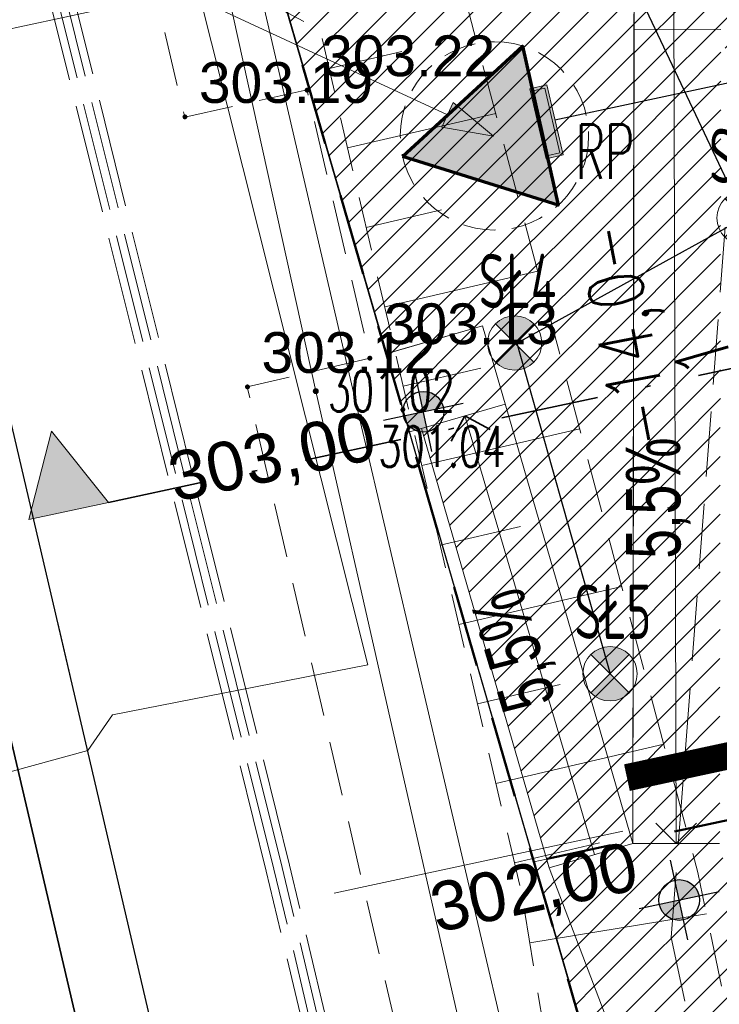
# Model space of a CAD drawing. Header units: metres. Extents: x 6567600 to 13135881, y 5574237 to 11149086.
# Tile 43 of 120: x 6567836 to 6567849, y 5574460 to 5574479. Entities that reach past the tile are written whole.
import ezdxf
from ezdxf.enums import TextEntityAlignment as Align

# ---------------------------------------------------------------- set-up
doc = ezdxf.new("R2010")
doc.units = ezdxf.units.M
for name, pattern in [('zzzxref_260316$0$_MDCP$0$L_0_03', [1, 0.5, -0.5]), ('zzzxref_260316$0$_MDCP$0$L_0_04', [1.5, 1, -0.5]), ('zzzxref_260316$0$_MDCP$0$L_2_50', [2.5, 2, -0.5]), ('zzzxref_260316$0$_PZT$0$Kropki przerywana 1', [250, 150, -100]), ('zzzxref_260316$0$PR1183 Chorzów Metalowców V09_TT$0$Krawędzie ukryte', [1.7, 1.2, -0.5]), ('zzzxref_260316$0$PR1183 Chorzów Metalowców V09_TT$0$Kropki i Kreski', [3.6, 1.8, -0.9, 0, -0.9]), ('zzzxref_260316$0$PR1183 Chorzów Metalowców V09_TT$0$Kropki przerywana 1', [2.5, 1.5, -1]), ('zzzxref_260316$0$PR1183 Chorzów Metalowców V09_TT$0$Przerywana', [2.4, 1.2, -1.2]), ('zzzxref_260316$0$PR1183 Chorzów Metalowców V09_TT$0$Przerywana gęsta', [0.9, 0.6, -0.3])]:
    doc.linetypes.add(name, pattern=pattern)
for name, color, linetype in [('SEL_atrybut_bloku1', 7, 'Continuous'), ('SEL_atrybut_bloku2', 9, 'Continuous'), ('zzzxref_260316$0$_PZT$0$FORMA - Arch 01 - PZT 0 ZAKRES OPRACOWANIA', 7, 'Continuous'), ('zzzxref_260316$0$PR1183 Chorzów Metalowców V09_TT$0$FORMA - Arch 01 - PZT 0 ZAKRES OPRACOWANIA', 7, 'Continuous'), ('zzzxref_260316$0$PR1183 Chorzów Metalowców V09_TT$0$FORMA - Arch 01 - PZT 1 Strefy', 7, 'Continuous'), ('zzzxref_260316$0$PR1183 Chorzów Metalowców V09_TT$0$FORMA - Arch 01 - PZT-3 Ukształtowanie terenu', 7, 'Continuous'), ('zzzxref_260316$0$PR1183 Chorzów Metalowców V09_TT$0$FORMA - Arch 01 - PZT-3 Zagospodarowanie', 7, 'Continuous'), ('zzzxref_260316$0$PR1183 Chorzów Metalowców V09_TT$0$FORMA - Arch 01 - PZT-5 Opisy ogólne', 7, 'Continuous')]:
    doc.layers.add(name, color=color, linetype=linetype)
for name, color, linetype, lineweight in [('SEL_OPIS_legenda', 7, 'Continuous', 18), ('SEL_sieci_kable_nN', 1, 'SEL_eN', 30), ('SEL_sieci_oswietlenie_oprawy', 152, 'Continuous', 20), ('SEL_zlacze_nN', 1, 'SEL_eN', 20), ('zzzxref_260316$0$_MDCP$0$EGB_DzialkaEwidencyjna', 7, 'Continuous', 18), ('zzzxref_260316$0$_MDCP$0$EGB_Klasouzytek', 92, 'Continuous', 18), ('zzzxref_260316$0$_MDCP$0$EGB_KonturUzytkuGruntowego', 92, 'Continuous', 18), ('zzzxref_260316$0$_MDCP$0$GES_PrzewodCieplowniczy', 212, 'Continuous', 18), ('zzzxref_260316$0$_MDCP$0$GES_PrzewodElektroenergetyczny', 1, 'Continuous', 18), ('zzzxref_260316$0$_MDCP$0$GES_PrzewodElektroenergetyczny_Projektowany', 7, 'Continuous', 18), ('zzzxref_260316$0$_MDCP$0$GES_Rzedna', 7, 'Continuous', 18), ('zzzxref_260316$0$_MDCP$0$KR_ObiektKarto', 7, 'Continuous', 18), ('zzzxref_260316$0$_MDCP$0$OT_Komunikacja', 7, 'Continuous', 18), ('zzzxref_260316$0$_MDCP$0$OT_Skarpa', 7, 'Continuous', 18), ('zzzxref_260316$0$_MDCP$0$OTRS', 7, 'Continuous', 13), ('zzzxref_260316$0$_MDCP$0$OTRS_O', 7, 'Continuous', 20), ('zzzxref_260316$0$_MDCP$0$Z_GRANICE SPRAWDZONE', 100, 'Continuous', 30)]:
    doc.layers.add(name, color=color, linetype=linetype, lineweight=lineweight)
doc.layers.add('SEL_sieci_kable_nN_oswietlenie', color=7, linetype='SEL_eNN', lineweight=30, true_color=0xff7a7a)
doc.styles.add('ARIAL', font='ARIALN.TTF', dxfattribs={"width": 0.8})
doc.styles.add('ROMANS', font='romans.shx', dxfattribs={"width": 0.8})
doc.styles.add('zzzxref_260316$0$$TD_AUDIT_GENERATED_(9E133)', font='simplex.shx')
doc.styles.add('zzzxref_260316$0$$TD_AUDIT_GENERATED_(9E16A)', font='arial.ttf', dxfattribs={"width": 0.9})
doc.styles.add('zzzxref_260316$0$$TD_AUDIT_GENERATED_(B0E6D)', font='arial.ttf', dxfattribs={"width": 0.7})
doc.styles.add('zzzxref_260316$0$$TD_AUDIT_GENERATED_(B0E6E)', font='arial.ttf')
doc.styles.add('zzzxref_260316$0$$TD_AUDIT_GENERATED_(B0E74)', font='arial.ttf', dxfattribs={"width": 0.8})
doc.linetypes.add('SEL_eN', pattern='A,5,["eN",ARIAL,S=1,R=0,X=1.8,Y=0.25],5', length=10)
doc.linetypes.add('SEL_eNN', pattern='A,5,["eNN",ARIAL,S=1,R=0,X=1.45,Y=0.25],5', length=10)
pattern_1 = [(45, (0, 1.2501), (-0.265165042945, 0.265165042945), [])]

# ---------------------------------------------------------------- blocks, each defined once
blk = doc.blocks.new('*U1559')
blk.add_hatch(color=256).paths.add_polyline_path([(0.66, 0.32), (-0.66, 0.32), (-0.66, 0), (0.66, 0)])
for points in [[(-0.66, 0.32), (0.66, 0.32), (0.66, 0), (-0.66, 0)], [(-0.61, 0.27), (0.61, 0.27), (0.61, 0.05), (-0.61, 0.05)]]:
    blk.add_lwpolyline(points, close=True)
at = {"layer": 'SEL_atrybut_bloku1', "style": 'ROMANS', "width": 0.6, "flags": 8}
blk.add_attdef('TYP', text='', height=1, dxfattribs=at).set_placement((0, 0.45), align=Align.CENTER)
at = {"layer": 'SEL_atrybut_bloku2', "style": 'ROMANS', "width": 0.6, "flags": 8}
for tag, p in [('OPIS1', (0, -0.95)), ('OPIS2', (0, -1.95))]:
    blk.add_attdef(tag, text='', height=0.75, dxfattribs=at).set_placement(p, align=Align.CENTER)
blk = doc.blocks.new('zzzxref_260316$0$_MDCP$0$OTRS')
at = {"layer": 'zzzxref_260316$0$_MDCP$0$OTRS', "color": 0, "lineweight": -3, "const_width": 0.09}
blk.add_lwpolyline([(-0.045, 0, 1), (0.045, 0, 1)], format="xyb", close=True, dxfattribs=at)
at = {"layer": 'zzzxref_260316$0$_MDCP$0$OTRS_O', "color": 0, "style": 'zzzxref_260316$0$$TD_AUDIT_GENERATED_(9E16A)'}
blk.add_attdef('RZEDNA', (0.514, 0.515), '', height=1.5, dxfattribs=at)
blk = doc.blocks.new('zzzxref_260316$0$_MDCP$0$other_SUPS01_02')
at = {"linetype": 'Continuous', "lineweight": 13}
blk.add_hatch(color=0, dxfattribs=at).paths.add_polyline_path([(0, -0.091, 1), (0, 0.091, 1)])
at = {"color": 0, "linetype": 'Continuous', "lineweight": 13}
blk.add_circle((0, 0), 0.0906, dxfattribs=at)
blk = doc.blocks.new('zzzxref_260316$0$PR1183 Chorzów Metalowców V09_TT$0$Etykieta_7', base_point=(6567844.371, 5574475.12))
at = {"linetype": 'Continuous', "lineweight": 0, "true_color": 0x000000}
blk.add_hatch(color=18, dxfattribs=at).paths.add_polyline_path([(6567844.371, 5574475.12), (6567843.63, 5574475.739), (6567843.419, 5574475.286)])
at = {"color": 7, "linetype": 'Continuous', "lineweight": 13}
for p, q in [((6567838.644, 5574477.776), (6567835.137, 5574477.023)), ((6567843.524, 5574475.513), (6567838.644, 5574477.776))]:
    blk.add_line(p, q, dxfattribs=at)
at = {"color": 7, "linetype": 'Continuous', "lineweight": 5}
for p, q in [((6567843.419, 5574475.286), (6567843.63, 5574475.739)), ((6567844.371, 5574475.12), (6567843.63, 5574475.739)), ((6567844.371, 5574475.12), (6567843.419, 5574475.286))]:
    blk.add_line(p, q, dxfattribs=at)
at = {"color": 7, "lineweight": 13, "insert": (6567834.736, 5574476.986), "char_height": 1, "attachment_point": 6, "rotation": 12.1296, "style": 'zzzxref_260316$0$$TD_AUDIT_GENERATED_(B0E74)'}
blk.add_mtext('\\A1;{\\pqr;\\fArial|b0|i0|c238|p0;\\W0.800000;PYLON REKLAMOWY }', dxfattribs=at)
blk = doc.blocks.new('zzzxref_260316$0$PR1183 Chorzów Metalowców V09_TT$0$Płaszczyzna odcinająca_2', base_point=(6567836.554, 5574468.225))
at = {"layer": 'zzzxref_260316$0$PR1183 Chorzów Metalowców V09_TT$0$FORMA - Arch 01 - PZT-5 Opisy ogólne', "linetype": 'Continuous', "lineweight": 0, "true_color": 0x000000}
blk.add_hatch(color=18, dxfattribs=at).paths.add_polyline_path([(6567835.82, 5574468.067), (6567837.287, 5574468.383), (6567836.238, 5574469.692)])
at = {"layer": 'zzzxref_260316$0$PR1183 Chorzów Metalowców V09_TT$0$FORMA - Arch 01 - PZT-5 Opisy ogólne', "color": 7, "linetype": 'zzzxref_260316$0$PR1183 Chorzów Metalowców V09_TT$0$Kropki i Kreski', "lineweight": 35}
blk.add_line((6567837.287, 5574468.383), (6567939.812, 5574490.418), dxfattribs=at)
at = {"layer": 'zzzxref_260316$0$PR1183 Chorzów Metalowców V09_TT$0$FORMA - Arch 01 - PZT-5 Opisy ogólne', "color": 7, "linetype": 'Continuous', "lineweight": 5, "flags": 128}
blk.add_lwpolyline([(6567835.82, 5574468.067), (6567837.287, 5574468.383), (6567836.238, 5574469.692)], close=True, dxfattribs=at)
blk = doc.blocks.new('zzzxref_260316$0$PR1183 Chorzów Metalowców V09_TT$0$Koty wysokościowe_77', base_point=(6567843.081, 5574470.052))
at = {"layer": 'zzzxref_260316$0$PR1183 Chorzów Metalowców V09_TT$0$FORMA - Arch 01 - PZT-3 Ukształtowanie terenu', "linetype": 'Continuous', "lineweight": 25}
for points in [[(6567843.081, 5574470.052), (6567843.447, 5574470.131), (6567843.389, 5574470.265), (6567843.284, 5574470.367), (6567843.148, 5574470.421), (6567843.002, 5574470.419)], [(6567843.081, 5574470.052), (6567842.714, 5574469.973), (6567842.772, 5574469.839), (6567842.877, 5574469.737), (6567843.013, 5574469.683), (6567843.159, 5574469.686)]]:
    blk.add_hatch(color=6, dxfattribs=at).paths.add_polyline_path(points)
at = {"layer": 'zzzxref_260316$0$PR1183 Chorzów Metalowców V09_TT$0$FORMA - Arch 01 - PZT-3 Ukształtowanie terenu', "color": 6, "linetype": 'Continuous', "lineweight": 25}
for p, q in [((6567843.238, 5574469.319), (6567842.923, 5574470.785)), ((6567842.347, 5574469.895), (6567843.814, 5574470.21))]:
    blk.add_line(p, q, dxfattribs=at)
blk.add_circle((6567843.081, 5574470.052), 0.375, dxfattribs=at)
at = {"layer": 'zzzxref_260316$0$PR1183 Chorzów Metalowców V09_TT$0$FORMA - Arch 01 - PZT-3 Ukształtowanie terenu', "color": 6, "lineweight": 25, "insert": (6567838.542, 5574468.227), "char_height": 0.9, "attachment_point": 7, "rotation": 12.1296, "style": 'zzzxref_260316$0$$TD_AUDIT_GENERATED_(B0E6E)'}
blk.add_mtext('\\A1;{\\pql;\\fArial|b0|i0|c238|p0;\\W1.000000;303,00}', dxfattribs=at)
blk = doc.blocks.new('zzzxref_260316$0$PR1183 Chorzów Metalowców V09_TT$0$Koty wysokościowe_48', base_point=(6567847.786, 5574461.071))
at = {"layer": 'zzzxref_260316$0$PR1183 Chorzów Metalowców V09_TT$0$FORMA - Arch 01 - PZT-3 Ukształtowanie terenu', "linetype": 'Continuous', "lineweight": 25}
for points in [[(6567847.786, 5574461.071), (6567848.152, 5574461.149), (6567848.094, 5574461.284), (6567847.989, 5574461.386), (6567847.853, 5574461.44), (6567847.707, 5574461.437)], [(6567847.786, 5574461.071), (6567847.419, 5574460.992), (6567847.477, 5574460.858), (6567847.582, 5574460.756), (6567847.718, 5574460.702), (6567847.865, 5574460.704)]]:
    blk.add_hatch(color=6, dxfattribs=at).paths.add_polyline_path(points)
at = {"layer": 'zzzxref_260316$0$PR1183 Chorzów Metalowców V09_TT$0$FORMA - Arch 01 - PZT-3 Ukształtowanie terenu', "color": 6, "linetype": 'Continuous', "lineweight": 25}
for p, q in [((6567847.943, 5574460.337), (6567847.628, 5574461.804)), ((6567847.052, 5574460.913), (6567848.519, 5574461.228))]:
    blk.add_line(p, q, dxfattribs=at)
blk.add_circle((6567847.786, 5574461.071), 0.375, dxfattribs=at)
at = {"layer": 'zzzxref_260316$0$PR1183 Chorzów Metalowców V09_TT$0$FORMA - Arch 01 - PZT-3 Ukształtowanie terenu', "color": 6, "lineweight": 25, "insert": (6567843.361, 5574460.306), "char_height": 0.9, "attachment_point": 7, "rotation": 12.1296, "style": 'zzzxref_260316$0$$TD_AUDIT_GENERATED_(B0E6E)'}
blk.add_mtext('\\A1;{\\pql;\\fArial|b0|i0|c238|p0;\\W1.000000;302,00}', dxfattribs=at)
blk = doc.blocks.new('zzzxref_260316$0$PR1183 Chorzów Metalowców V09_TT$0$Linia_9', base_point=(6567846.227, 5574461.907))
at = {"layer": 'zzzxref_260316$0$PR1183 Chorzów Metalowców V09_TT$0$FORMA - Arch 01 - PZT-3 Zagospodarowanie', "color": 7, "linetype": 'Continuous', "lineweight": 35}
for q in [(6567843.59, 5574469.511), (6567844.31, 5574469.723)]:
    blk.add_line((6567843.844, 5574469.976), q, dxfattribs=at)
at = {"layer": 'zzzxref_260316$0$PR1183 Chorzów Metalowców V09_TT$0$FORMA - Arch 01 - PZT-3 Zagospodarowanie', "color": 7, "linetype": 'Continuous', "lineweight": 18}
blk.add_line((6567846.227, 5574461.907), (6567843.844, 5574469.976), dxfattribs=at)
blk = doc.blocks.new('zzzxref_260316$0$PR1183 Chorzów Metalowców V09_TT$0$Linia_3', base_point=(6567847.684, 5574478.417))
at = {"layer": 'zzzxref_260316$0$PR1183 Chorzów Metalowców V09_TT$0$FORMA - Arch 01 - PZT-3 Zagospodarowanie', "color": 7, "linetype": 'Continuous', "lineweight": 18}
blk.add_line((6567847.684, 5574478.417), (6567847.731, 5574462.11), dxfattribs=at)
at = {"layer": 'zzzxref_260316$0$PR1183 Chorzów Metalowców V09_TT$0$FORMA - Arch 01 - PZT-3 Zagospodarowanie', "color": 7, "linetype": 'Continuous', "lineweight": 35}
for q in [(6567847.355, 5574462.484), (6567848.105, 5574462.486)]:
    blk.add_line((6567847.731, 5574462.11), q, dxfattribs=at)
blk = doc.blocks.new('zzzxref_260316')
at = {"linetype": 'Continuous', "lineweight": 5}
blk.add_hatch(color=7, dxfattribs=at).paths.add_polyline_path([(6567844.905, 5574478.027), (6567842.698, 5574475.995), (6567845.562, 5574475.1)])
at = {"layer": 'zzzxref_260316$0$PR1183 Chorzów Metalowców V09_TT$0$FORMA - Arch 01 - PZT 1 Strefy', "linetype": 'Continuous', "lineweight": 0, "true_color": 0x577933}
h = blk.add_hatch(dxfattribs=at)
h.set_pattern_fill('ANSI31', color=77, scale=3, style=0)
h.set_pattern_definition(pattern_1)
h.paths.add_polyline_path([(6567829, 5574518.49), (6567842.398, 5574472.369), (6567844.165, 5574472.882), (6567846.931, 5574463.362), (6567846.967, 5574485.722), (6567835.736, 5574537.98), (6567846.642, 5574540.324), (6567844.864, 5574548.6), (6567918.571, 5574564.441), (6567935.605, 5574485.184), (6567930.975, 5574478.018), (6567931.227, 5574476.845), (6567933.57, 5574477.348, 0.216609), (6567938.884, 5574481.335), (6567921.55, 5574569.11), (6567849.267, 5574552.203), (6567830.11, 5574547.72)])
at = {"layer": 'zzzxref_260316$0$PR1183 Chorzów Metalowców V09_TT$0$FORMA - Arch 01 - PZT 1 Strefy', "linetype": 'Continuous', "lineweight": 0, "true_color": 0x606060}
h = blk.add_hatch(dxfattribs=at)
h.set_pattern_fill('ANSI31', color=251, scale=3, style=0)
h.set_pattern_definition(pattern_1)
h.paths.add_polyline_path([(6567846.973, 5574485.693), (6567846.931, 5574463.362), (6567848.531, 5574463.359), (6567848.555, 5574478.334), (6567851.261, 5574465.742), (6567853.217, 5574466.162), (6567838.111, 5574536.445), (6567849.018, 5574538.789), (6567847.239, 5574547.065), (6567909.194, 5574560.38), (6567910.929, 5574560.753), (6567916.794, 5574562.013), (6567918.527, 5574553.947), (6567922.645, 5574534.785), (6567924.844, 5574535.257), (6567920.284, 5574556.473), (6567918.571, 5574564.441), (6567844.864, 5574548.6), (6567846.642, 5574540.324), (6567835.736, 5574537.98)])
h = blk.add_hatch(dxfattribs=at)
h.set_pattern_fill('ANSI31', color=251, scale=3, style=0)
h.set_pattern_definition(pattern_1)
h.paths.add_polyline_path([(6567846.931, 5574463.362), (6567844.165, 5574472.882), (6567842.406, 5574472.371), (6567842.824, 5574470.93), (6567843.047, 5574470.995), (6567845.394, 5574462.915)])
at = {"layer": 'zzzxref_260316$0$PR1183 Chorzów Metalowców V09_TT$0$FORMA - Arch 01 - PZT 1 Strefy', "linetype": 'Continuous', "lineweight": 0, "true_color": 0x786554}
h = blk.add_hatch(dxfattribs=at)
h.set_pattern_fill('ANSI31', color=37, scale=3, style=0)
h.set_pattern_definition(pattern_1)
h.paths.add_polyline_path([(6567848.773, 5574454.079), (6567847.794, 5574453.794), (6567848.78, 5574450.399), (6567851.161, 5574451.511), (6567850.505, 5574454.463), (6567848.53, 5574463.359), (6567846.931, 5574463.362), (6567845.394, 5574462.915)])
at = {"layer": 'zzzxref_260316$0$PR1183 Chorzów Metalowców V09_TT$0$FORMA - Arch 01 - PZT 1 Strefy', "linetype": 'Continuous', "lineweight": 0, "true_color": 0x577933}
h = blk.add_hatch(dxfattribs=at)
h.set_pattern_fill('ANSI31', color=77, scale=3, style=0)
h.set_pattern_definition(pattern_1)
h.paths.add_polyline_path([(6567848.773, 5574454.079), (6567845.394, 5574462.915), (6567845.348, 5574463.075), (6567845.112, 5574463.025), (6567847.794, 5574453.794)])
at = {"color": 30, "linetype": 'zzzxref_260316$0$PR1183 Chorzów Metalowców V09_TT$0$Przerywana', "lineweight": 50}
blk.add_line((6567851.222, 5574464.338), (6567845.112, 5574463.025), dxfattribs=at)
at = {"color": 96, "linetype": 'Continuous', "lineweight": 70, "true_color": 0x007700, "flags": 128}
blk.add_lwpolyline([(6567842.698, 5574475.995), (6567844.905, 5574478.027), (6567845.562, 5574475.1)], close=True, dxfattribs=at)
at = {"color": 114, "linetype": 'zzzxref_260316$0$PR1183 Chorzów Metalowców V09_TT$0$Przerywana gęsta', "lineweight": 13, "true_color": 0x00a854}
blk.add_circle((6567844.388, 5574476.376), 1.732, dxfattribs=at)
at = {"layer": 'Defpoints', "color": 6, "linetype": 'zzzxref_260316$0$_PZT$0$Kropki przerywana 1', "lineweight": 50, "ltscale": 0.01, "const_width": 0.5}
blk.add_lwpolyline([(6567846.825, 5574464.572), (6567852.935, 5574465.886), (6567856.959, 5574459.099), (6567863.876, 5574457.905), (6567881.468, 5574461.686), (6567884.062, 5574465.823), (6567941.534, 5574478.091)], dxfattribs=at)
at = {"layer": 'zzzxref_260316$0$_MDCP$0$EGB_DzialkaEwidencyjna', "linetype": 'Continuous', "lineweight": 18}
for p, q in [((6567849.51, 5574552.26), (6567921.55, 5574569.11)), ((6567921.55, 5574569.11), (6567946.41, 5574443.1)), ((6567830.11, 5574547.72), (6567849.51, 5574552.26)), ((6567829, 5574518.49), (6567830.11, 5574547.72)), ((6567851.37, 5574441.53), (6567829, 5574518.49)), ((6567829.07, 5574518.25), (6567851.3, 5574441.77)), ((6567946.41, 5574443.1), (6567945.87, 5574426.93)), ((6567857.95, 5574413.39), (6567851.37, 5574441.53)), ((6567945.87, 5574426.93), (6567941.78, 5574411.28)), ((6567864.17, 5574367.81), (6567857.95, 5574413.39)), ((6567941.78, 5574411.28), (6567926.87, 5574389.48)), ((6567926.87, 5574389.48), (6567903.73, 5574376.76)), ((6567903.73, 5574376.76), (6567864.17, 5574367.81))]:
    blk.add_line(p, q, dxfattribs=at)
at = {"layer": 'zzzxref_260316$0$_MDCP$0$EGB_Klasouzytek', "lineweight": 18}
blk.add_lwpolyline([(6567829, 5574518.49), (6567851.37, 5574441.53)], dxfattribs=at)
at = {"layer": 'zzzxref_260316$0$_MDCP$0$EGB_KonturUzytkuGruntowego', "linetype": 'zzzxref_260316$0$_MDCP$0$L_0_03', "lineweight": 18, "flags": 128}
blk.add_lwpolyline([(6567903.73, 5574376.76), (6567864.17, 5574367.81), (6567862.49, 5574380.1), (6567857.95, 5574413.39), (6567851.37, 5574441.53), (6567829, 5574518.49), (6567830.11, 5574547.72)], dxfattribs=at)
at = {"layer": 'zzzxref_260316$0$_MDCP$0$GES_PrzewodCieplowniczy', "color": 212, "linetype": 'Continuous', "lineweight": 18}
for points in [[(6567848.09, 5574443.82), (6567847.18, 5574446.88), (6567847, 5574447.57), (6567846.8, 5574448.34), (6567843.76, 5574459.96), (6567841.1, 5574471.68), (6567838.52, 5574483.39), (6567838.38, 5574483.97), (6567838.49, 5574484.23), (6567838.66, 5574484.42), (6567839.3, 5574484.57), (6567840.97, 5574484.92), (6567841.53, 5574485.04), (6567841.75, 5574485.21), (6567841.82, 5574485.48), (6567841.72, 5574486.09), (6567840.21, 5574493.42), (6567838.21, 5574503.22)], [(6567838.64, 5574502.84), (6567840.62, 5574493.53), (6567842.25, 5574485.64), (6567842.38, 5574485.02), (6567842.29, 5574484.77), (6567842.07, 5574484.59), (6567841.46, 5574484.45), (6567839.96, 5574484.11), (6567839.36, 5574483.95), (6567839.11, 5574483.75), (6567839.04, 5574483.46), (6567839.18, 5574482.9), (6567841.9, 5574471.21), (6567844.63, 5574459.56), (6567847.51, 5574447.9), (6567847.7, 5574447.12), (6567847.86, 5574446.37)]]:
    blk.add_lwpolyline(points, dxfattribs=at)
at = {"layer": 'zzzxref_260316$0$_MDCP$0$GES_PrzewodElektroenergetyczny', "color": 1, "linetype": 'Continuous', "lineweight": 18, "flags": 128}
blk.add_lwpolyline([(6567839.429, 5574557.634), (6567843.814, 5574538.959), (6567847.225, 5574531.413), (6567849.054, 5574530.594), (6567849.634, 5574529.929), (6567849.99, 5574528.845), (6567850.111, 5574525.986), (6567849.4, 5574523.295), (6567833.849, 5574501.642), (6567833.428, 5574500.948), (6567842.057, 5574466.646), (6567837.363, 5574465.727), (6567836.904, 5574465.072), (6567825.838, 5574462.038), (6567824.032, 5574462.668), (6567814.032, 5574503.304), (6567812.705, 5574511.261)], dxfattribs=at)
at = {"layer": 'zzzxref_260316$0$_MDCP$0$GES_PrzewodElektroenergetyczny_Projektowany', "color": 1, "linetype": 'zzzxref_260316$0$_MDCP$0$L_2_50', "lineweight": 18}
for points in [[(6567845.68, 5574439.84), (6567840.19, 5574462.85), (6567835.66, 5574481.07), (6567834.95, 5574484.54), (6567834.05, 5574490.99), (6567831.43, 5574502.77), (6567830.63, 5574506.04), (6567829.56, 5574510.76), (6567828.06, 5574518.04), (6567827.51, 5574522.9), (6567827.23, 5574530.3), (6567826.89, 5574535.46), (6567826.99, 5574541.55), (6567830.8, 5574547.4), (6567832.52, 5574549.58), (6567838.98, 5574558.71), (6567836.25, 5574574.12), (6567833.79, 5574575.29), (6567831.956, 5574576.607)], [(6567845.79, 5574439.99), (6567840.33, 5574462.89), (6567835.8, 5574481.1), (6567835.1, 5574484.56), (6567834.2, 5574491.02), (6567831.58, 5574502.8), (6567830.78, 5574506.07), (6567829.7, 5574510.79), (6567828.21, 5574518.06), (6567827.66, 5574522.91), (6567827.38, 5574530.31), (6567827.04, 5574535.46), (6567827.14, 5574541.51), (6567830.92, 5574547.31), (6567832.64, 5574549.49), (6567839.14, 5574558.67), (6567836.38, 5574574.22), (6567833.87, 5574575.42), (6567832.16, 5574576.645)], [(6567845.91, 5574440.13), (6567840.48, 5574462.92), (6567835.95, 5574481.13), (6567835.25, 5574484.59), (6567834.35, 5574491.04), (6567831.72, 5574502.84), (6567830.92, 5574506.11), (6567829.85, 5574510.82), (6567828.36, 5574518.08), (6567827.81, 5574522.92), (6567827.53, 5574530.32), (6567827.19, 5574535.47), (6567827.29, 5574541.46), (6567831.04, 5574547.22), (6567832.76, 5574549.39), (6567839.3, 5574558.64), (6567836.51, 5574574.32), (6567833.95, 5574575.55), (6567832.368, 5574576.684)], [(6567846.03, 5574440.28), (6567840.62, 5574462.96), (6567836.09, 5574481.17), (6567835.4, 5574484.61), (6567834.5, 5574491.07), (6567831.87, 5574502.87), (6567831.07, 5574506.14), (6567830, 5574510.85), (6567828.5, 5574518.11), (6567827.96, 5574522.93), (6567827.68, 5574530.33), (6567827.34, 5574535.47), (6567827.44, 5574541.42), (6567831.16, 5574547.14), (6567832.88, 5574549.3), (6567839.46, 5574558.6), (6567836.65, 5574574.42), (6567834.02, 5574575.68), (6567832.567, 5574576.722)]]:
    blk.add_lwpolyline(points, dxfattribs=at)
at = {"layer": 'zzzxref_260316$0$_MDCP$0$KR_ObiektKarto', "linetype": 'Continuous', "lineweight": 18, "flags": 128}
for points in [[(6567841.345, 5574477.613), (6567842.685, 5574477.926)], [(6567841.686, 5574476.153), (6567844.411, 5574476.789)], [(6567842.027, 5574474.692), (6567843.412, 5574475.015)], [(6567842.368, 5574473.231), (6567845.184, 5574473.889)], [(6567842.709, 5574471.771), (6567844.14, 5574472.105)], [(6567843.05, 5574470.31), (6567845.957, 5574470.988)], [(6567843.391, 5574468.849), (6567844.867, 5574469.194)], [(6567843.732, 5574467.388), (6567846.729, 5574468.088)], [(6567844.073, 5574465.928), (6567845.594, 5574466.283)], [(6567844.414, 5574464.467), (6567847.502, 5574465.188)], [(6567844.755, 5574463.006), (6567846.322, 5574463.372)], [(6567845.037, 5574461.534), (6567848.288, 5574462.068)]]:
    blk.add_lwpolyline(points, dxfattribs=at)
at = {"layer": 'zzzxref_260316$0$_MDCP$0$OT_Komunikacja', "color": 7, "linetype": 'Continuous', "lineweight": 25, "flags": 128}
blk.add_lwpolyline([(6567845.96, 5574431.22), (6567840.92, 5574450.67), (6567838.96, 5574456.25), (6567831.07, 5574490.06), (6567830.27, 5574495.98), (6567829, 5574501.83)], dxfattribs=at)
at = {"layer": 'zzzxref_260316$0$_MDCP$0$OT_Komunikacja', "color": 7, "linetype": 'zzzxref_260316$0$_MDCP$0$L_0_04', "lineweight": 18, "flags": 128}
blk.add_lwpolyline([(6567947.515, 5574455.698), (6567948.396, 5574450.424), (6567948.648, 5574448.732), (6567948.975, 5574446.476), (6567949.265, 5574444.281), (6567949.478, 5574440.508), (6567949.478, 5574438.827), (6567949.548, 5574436.345), (6567949.466, 5574434.494), (6567949.331, 5574431.506), (6567949.013, 5574428.567), (6567948.397, 5574424.452), (6567947.845, 5574421.592), (6567946.958, 5574417.848), (6567946.194, 5574415.206), (6567944.955, 5574411.463), (6567944.22, 5574409.565), (6567943.335, 5574407.431), (6567941.896, 5574404.446), (6567940.723, 5574402.331), (6567939.781, 5574400.677), (6567938.516, 5574398.665), (6567936.744, 5574396.084), (6567934.465, 5574393.243), (6567932.327, 5574390.844), (6567928.971, 5574387.543), (6567926.7, 5574385.54), (6567925.032, 5574384.195), (6567923.337, 5574382.935), (6567920.797, 5574381.179), (6567917.606, 5574379.366), (6567914.527, 5574377.737), (6567911.816, 5574376.502), (6567909.558, 5574375.579), (6567907.269, 5574374.816), (6567903.606, 5574373.672), (6567899.382, 5574372.528), (6567894.891, 5574371.274), (6567878.894, 5574366.917), (6567867.949, 5574363.87), (6567863.154, 5574362.61), (6567857.11, 5574361.35), (6567856.863, 5574364.456), (6567856.582, 5574368.039), (6567856.09, 5574372.83), (6567857, 5574372.9), (6567856.31, 5574378.9), (6567855.79, 5574382.87), (6567855.18, 5574386.83), (6567854.51, 5574390.76), (6567853.78, 5574394.71), (6567853.05, 5574398.63), (6567852.19, 5574402.6), (6567849.76, 5574413.26), (6567849.89, 5574414.22), (6567851.83, 5574414.67), (6567851.37, 5574416.66), (6567854.58, 5574417.42), (6567850.88, 5574432.39), (6567845.96, 5574431.22), (6567840.92, 5574450.67), (6567838.96, 5574456.25), (6567831.07, 5574490.06), (6567830.27, 5574495.98), (6567829, 5574501.83), (6567827.92, 5574506.7), (6567826.86, 5574511.56), (6567826.08, 5574515.52), (6567825.4, 5574519.47), (6567824.95, 5574522.44), (6567824.5, 5574526.43), (6567824.25, 5574529.43), (6567824.08, 5574532.42), (6567824.01, 5574536.4), (6567824.25, 5574539.41), (6567825.44, 5574545.29), (6567826.09, 5574547.18), (6567826.92, 5574548.98), (6567827.87, 5574550.71), (6567829, 5574552.37), (6567849.24, 5574556.86), (6567847.84, 5574562.43), (6567850.42, 5574563.07), (6567851, 5574562.82), (6567857.08, 5574558.64), (6567878.36, 5574563.51), (6567907.32, 5574570.28), (6567907.73, 5574567.88), (6567878.94, 5574561.2), (6567857.62, 5574556.33), (6567833.07, 5574550.68), (6567832.17, 5574550.48), (6567830.79, 5574549.8), (6567829.67, 5574548.79), (6567828.68, 5574547.02), (6567827.68, 5574544.22), (6567827.06, 5574541.37), (6567826.61, 5574538.33), (6567826.47, 5574535.3), (6567826.62, 5574531.27), (6567826.93, 5574527.32), (6567827.29, 5574523.8), (6567827.81, 5574520.34), (6567828.64, 5574515.44), (6567829.22, 5574512.47), (6567831.34, 5574502.7), (6567832, 5574502.04), (6567832.86, 5574501.86), (6567835.48, 5574490.39), (6567838.69, 5574476.72), (6567840.94, 5574477.22), (6567842.1, 5574472.29), (6567839.84, 5574471.76), (6567843.24, 5574457.14), (6567846.41, 5574443.89), (6567846.82, 5574442.27), (6567847.04, 5574441.61), (6567847.42, 5574441.08), (6567847.97, 5574440.71), (6567848.63, 5574440.56), (6567849.32, 5574440.61), (6567851.19, 5574441.04), (6567854.02, 5574429.39), (6567857.72, 5574414.07), (6567855.38, 5574413.53), (6567854.43, 5574412.7), (6567853.63, 5574411.68), (6567853.17, 5574410.72), (6567853.12, 5574409.71), (6567854.26, 5574404.84), (6567855.51, 5574399), (6567857.01, 5574391.2), (6567857.79, 5574386.18), (6567858.35, 5574382.21), (6567859.02, 5574377.27), (6567859.909, 5574368.887), (6567860.055, 5574367.78), (6567860.402, 5574366.895), (6567861.348, 5574365.757), (6567862.743, 5574365.112), (6567863.812, 5574364.983), (6567864.873, 5574365.082), (6567875.385, 5574368.045), (6567887.169, 5574371.344), (6567894.86, 5574373.433), (6567904.193, 5574375.979), (6567909.986, 5574377.842), (6567913.714, 5574379.575), (6567916.29, 5574380.93), (6567919.833, 5574382.929), (6567921.94, 5574384.465), (6567924.837, 5574386.597), (6567926.974, 5574388.488), (6567928.91, 5574390.273), (6567932.797, 5574394.443), (6567936.263, 5574399.014), (6567938.789, 5574403.047), (6567940.719, 5574406.619), (6567942.6, 5574410.97), (6567944.237, 5574415.951), (6567945.095, 5574418.932), (6567946.005, 5574422.667), (6567946.916, 5574428.255), (6567947.357, 5574433.537), (6567947.446, 5574438.626), (6567947.184, 5574444.294), (6567946.685, 5574448.233), (6567946.054, 5574452.175), (6567945.029, 5574458.386), (6567942.856, 5574469.729), (6567945.871, 5574465.435)], close=True, dxfattribs=at)
at = {"layer": 'zzzxref_260316$0$_MDCP$0$OT_Komunikacja', "color": 7, "linetype": 'Continuous', "lineweight": 35}
blk.add_lwpolyline([(6567821.55, 5574536.51), (6567822.3, 5574528.13), (6567822.51, 5574525.97), (6567822.81, 5574523.37), (6567823.15, 5574520.82), (6567823.61, 5574517.69), (6567824, 5574515.4), (6567824.43, 5574512.97), (6567824.95, 5574510.55), (6567825.64, 5574507.36), (6567848.98, 5574407.6)], dxfattribs=at)
at = {"layer": 'zzzxref_260316$0$_MDCP$0$OT_Skarpa', "color": 7, "linetype": 'zzzxref_260316$0$_MDCP$0$L_0_04', "lineweight": 18, "flags": 128}
blk.add_lwpolyline([(6567836.9, 5574495.68), (6567838.52, 5574491.11), (6567840.59, 5574480.86), (6567843.46, 5574480.36), (6567848.13, 5574462.83), (6567851.9, 5574444.67), (6567858.01, 5574426.68), (6567860.79, 5574412.31), (6567856.48, 5574410.59), (6567857.58, 5574403.57), (6567859.68, 5574394.97), (6567860.62, 5574385.5), (6567861.58, 5574370.45), (6567862.01, 5574368.01), (6567863.53, 5574367.38), (6567863.13, 5574366), (6567861.59, 5574366.75), (6567860.54, 5574368.19), (6567859.27, 5574379.76), (6567857.79, 5574389.9), (6567858.03, 5574392), (6567857.57, 5574394.08), (6567856.6, 5574396.01), (6567853.99, 5574408.75), (6567853.94, 5574410.45), (6567854.9, 5574412.03), (6567856.04, 5574412.96), (6567858.35, 5574413.64), (6567855.26, 5574426.79), (6567851.62, 5574441.38), (6567849.42, 5574443.2), (6567847.4, 5574447.15), (6567844.89, 5574462.43), (6567841.18, 5574478.32), (6567838.55, 5574479.72), (6567836.83, 5574487.4), (6567833.76, 5574501.75)], close=True, dxfattribs=at)
at = {"layer": 'zzzxref_260316$0$_MDCP$0$Z_GRANICE SPRAWDZONE', "linetype": 'ByBlock', "flags": 128}
blk.add_lwpolyline([(6567830.11, 5574547.72), (6567849.531, 5574552.262), (6567921.55, 5574569.11), (6567946.41, 5574443.1), (6567945.87, 5574426.93), (6567941.769, 5574411.258), (6567926.87, 5574389.48), (6567903.73, 5574376.76), (6567864.17, 5574367.81), (6567857.95, 5574413.39), (6567851.37, 5574441.53), (6567829, 5574518.49), (6567830.11, 5574547.72)], dxfattribs=at)
at = {"layer": 'zzzxref_260316$0$_PZT$0$FORMA - Arch 01 - PZT 0 ZAKRES OPRACOWANIA', "color": 6, "linetype": 'zzzxref_260316$0$_PZT$0$Kropki przerywana 1', "lineweight": 50, "ltscale": 0.01, "const_width": 0.5}
blk.add_lwpolyline([(6567846.825, 5574464.572), (6567852.935, 5574465.886), (6567856.959, 5574459.099), (6567863.876, 5574457.905), (6567881.468, 5574461.686), (6567884.062, 5574465.823), (6567941.534, 5574478.091)], dxfattribs=at)
at = {"layer": 'zzzxref_260316$0$PR1183 Chorzów Metalowców V09_TT$0$FORMA - Arch 01 - PZT 0 ZAKRES OPRACOWANIA', "color": 1, "linetype": 'zzzxref_260316$0$PR1183 Chorzów Metalowców V09_TT$0$Kropki przerywana 1', "lineweight": 50}
blk.add_line((6567829, 5574518.49), (6567851.427, 5574441.287), dxfattribs=at)
at = {"layer": 'zzzxref_260316$0$PR1183 Chorzów Metalowców V09_TT$0$FORMA - Arch 01 - PZT 1 Strefy', "color": 71, "linetype": 'Continuous', "lineweight": 13, "true_color": 0xaff266}
for p, q in [((6567829, 5574518.49), (6567842.398, 5574472.369)), ((6567846.931, 5574463.362), (6567846.967, 5574485.722)), ((6567842.398, 5574472.369), (6567844.165, 5574472.882)), ((6567844.165, 5574472.882), (6567846.931, 5574463.362)), ((6567845.348, 5574463.075), (6567845.112, 5574463.025)), ((6567845.112, 5574463.025), (6567847.794, 5574453.794)), ((6567845.394, 5574462.915), (6567845.348, 5574463.075)), ((6567848.773, 5574454.079), (6567845.394, 5574462.915))]:
    blk.add_line(p, q, dxfattribs=at)
at = {"layer": 'zzzxref_260316$0$PR1183 Chorzów Metalowców V09_TT$0$FORMA - Arch 01 - PZT 1 Strefy', "color": 9, "linetype": 'Continuous', "lineweight": 13}
for p, q in [((6567846.973, 5574485.693), (6567846.931, 5574463.362)), ((6567844.165, 5574472.882), (6567842.406, 5574472.371)), ((6567846.931, 5574463.362), (6567844.165, 5574472.882)), ((6567842.406, 5574472.371), (6567842.824, 5574470.93)), ((6567842.824, 5574470.93), (6567843.047, 5574470.995)), ((6567843.047, 5574470.995), (6567845.394, 5574462.915)), ((6567845.394, 5574462.915), (6567846.931, 5574463.362)), ((6567846.931, 5574463.362), (6567848.531, 5574463.359))]:
    blk.add_line(p, q, dxfattribs=at)
at = {"layer": 'zzzxref_260316$0$PR1183 Chorzów Metalowców V09_TT$0$FORMA - Arch 01 - PZT 1 Strefy', "color": 31, "linetype": 'Continuous', "lineweight": 0, "true_color": 0xf1cba9}
for p, q in [((6567846.931, 5574463.362), (6567845.394, 5574462.915)), ((6567848.53, 5574463.359), (6567846.931, 5574463.362)), ((6567845.394, 5574462.915), (6567848.773, 5574454.079))]:
    blk.add_line(p, q, dxfattribs=at)
at = {"layer": 'zzzxref_260316$0$PR1183 Chorzów Metalowców V09_TT$0$FORMA - Arch 01 - PZT-3 Zagospodarowanie', "color": 7, "linetype": 'Continuous', "lineweight": 18}
for p, q in [((6567846.967, 5574485.722), (6567846.955, 5574478.336)), ((6567846.955, 5574478.336), (6567846.931, 5574463.362)), ((6567848.555, 5574478.334), (6567846.955, 5574478.336)), ((6567842.629, 5574472.436), (6567844.165, 5574472.882)), ((6567846.931, 5574463.362), (6567844.165, 5574472.882)), ((6567843.047, 5574470.995), (6567844.584, 5574471.441)), ((6567845.394, 5574462.915), (6567843.047, 5574470.995)), ((6567846.75, 5574463.585), (6567841.437, 5574462.444)), ((6567845.394, 5574462.915), (6567846.931, 5574463.362)), ((6567848.531, 5574463.359), (6567846.931, 5574463.362)), ((6567845.394, 5574462.915), (6567848.773, 5574454.079))]:
    blk.add_line(p, q, dxfattribs=at)
at = {"layer": 'zzzxref_260316$0$PR1183 Chorzów Metalowców V09_TT$0$FORMA - Arch 01 - PZT-3 Zagospodarowanie', "color": 8, "linetype": 'zzzxref_260316$0$PR1183 Chorzów Metalowców V09_TT$0$Krawędzie ukryte', "lineweight": 13}
for q in [(6567848.743, 5574476.162), (6567849.548, 5574452.75)]:
    blk.add_line((6567847.639, 5574461.633), q, dxfattribs=at)
at = {"color": 7, "linetype": 'Continuous', "lineweight": 13}
blk.add_blockref('zzzxref_260316$0$PR1183 Chorzów Metalowców V09_TT$0$Etykieta_7', (6567844.371, 5574476.37), dxfattribs=at)
at = {"layer": 'zzzxref_260316$0$_MDCP$0$GES_Rzedna', "color": 212, "linetype": 'Continuous', "xscale": 0.5, "yscale": 0.5, "zscale": 0.5}
for p in [(6567841.1, 5574471.68), (6567841.9, 5574471.21)]:
    blk.add_blockref('zzzxref_260316$0$_MDCP$0$other_SUPS01_02', p, dxfattribs=at)
at = {"layer": 'zzzxref_260316$0$_MDCP$0$OTRS', "xscale": 0.5, "yscale": 0.5, "zscale": 0.5}
for p, values in [((6567840.941, 5574477.216, 303.219), {'RZEDNA': '303.22'}), ((6567838.693, 5574476.725, 303.187), {'RZEDNA': '303.19'}), ((6567842.095, 5574472.287, 303.128), {'RZEDNA': '303.13'}), ((6567839.844, 5574471.759, 303.117), {'RZEDNA': '303.12'})]:
    blk.add_blockref('zzzxref_260316$0$_MDCP$0$OTRS', p, dxfattribs=at).add_auto_attribs(values)
at = {"layer": 'zzzxref_260316$0$PR1183 Chorzów Metalowców V09_TT$0$FORMA - Arch 01 - PZT-3 Ukształtowanie terenu', "color": 6, "lineweight": 25}
for name, p in [('zzzxref_260316$0$PR1183 Chorzów Metalowców V09_TT$0$Koty wysokościowe_77', (6567843.081, 5574471.302)), ('zzzxref_260316$0$PR1183 Chorzów Metalowców V09_TT$0$Koty wysokościowe_48', (6567847.786, 5574462.321))]:
    blk.add_blockref(name, p, dxfattribs=at)
at = {"layer": 'zzzxref_260316$0$PR1183 Chorzów Metalowców V09_TT$0$FORMA - Arch 01 - PZT-3 Zagospodarowanie', "color": 7, "linetype": 'Continuous', "lineweight": 18}
for name, p in [('zzzxref_260316$0$PR1183 Chorzów Metalowców V09_TT$0$Linia_3', (6567847.684, 5574479.667)), ('zzzxref_260316$0$PR1183 Chorzów Metalowców V09_TT$0$Linia_9', (6567846.227, 5574463.157))]:
    blk.add_blockref(name, p, dxfattribs=at)
at = {"layer": 'zzzxref_260316$0$PR1183 Chorzów Metalowców V09_TT$0$FORMA - Arch 01 - PZT-5 Opisy ogólne', "color": 7, "lineweight": 35}
blk.add_blockref('zzzxref_260316$0$PR1183 Chorzów Metalowców V09_TT$0$Płaszczyzna odcinająca_2', (6567836.554, 5574469.475), dxfattribs=at)
at = {"layer": 'zzzxref_260316$0$_MDCP$0$GES_Rzedna', "color": 212, "lineweight": 15, "style": 'zzzxref_260316$0$$TD_AUDIT_GENERATED_(9E133)', "width": 0.66}
for s, p in [('301.02', (6567841.325, 5574471.68)), ('301.04', (6567842.254, 5574470.661))]:
    blk.add_text(s, height=0.75, dxfattribs=at).set_placement(p, align=Align.MIDDLE_LEFT)
at = {"layer": 'zzzxref_260316$0$PR1183 Chorzów Metalowców V09_TT$0$FORMA - Arch 01 - PZT-3 Zagospodarowanie', "color": 7, "linetype": 'Continuous', "lineweight": 25, "char_height": 1, "attachment_point": 6, "style": 'zzzxref_260316$0$$TD_AUDIT_GENERATED_(B0E6D)'}
for insert, rotation in [((6567847.397, 5574470.828), 90.1656), ((6567844.49, 5574468.002), 106.8523)]:
    blk.add_mtext('\\A1;{\\pqr;\\fArial|b0|i0|c238|p0;\\W0.700000;5,5\\fArial|b0|i0|c238|p0;\\W0.700000;%}', dxfattribs=dict(at, insert=insert, rotation=rotation))
blk = doc.blocks.new('oprawa zewnetrzna parkowa')
for points in [[(0.354, 0.354, 0.414214), (-0.354, 0.354), (0, 0)], [(-0.354, -0.354, 0.414214), (0.354, -0.354), (0, 0)]]:
    blk.add_hatch(color=256).paths.add_polyline_path(points)
for p, q in [((-0.354, -0.354), (0.354, 0.354)), ((-0.354, 0.354), (0.354, -0.354))]:
    blk.add_line(p, q)
blk.add_circle((0, 0), 0.5)
at = {"layer": 'SEL_atrybut_bloku1', "style": 'ROMANS', "width": 0.6, "flags": 8}
blk.add_attdef('TYP', text='', height=1, dxfattribs=at).set_placement((0.053, 0.641), align=Align.CENTER)
at = {"layer": 'SEL_atrybut_bloku2', "style": 'ROMANS', "width": 0.6, "flags": 8}
for tag, p in [('OPIS1', (-0.034, -1.403)), ('OPIS2', (-0.034, -2.264))]:
    blk.add_attdef(tag, text='', height=0.75, dxfattribs=at).set_placement(p, align=Align.CENTER)

msp = doc.modelspace()

# ---------------------------------------------------------------- linework, layer by layer
at = {"layer": 'SEL_sieci_kable_nN', "ltscale": 0.5}
msp.add_lwpolyline([(6567845.501, 5574476.669), (6567849.969, 5574477.63), (6567837.277, 5574536.687), (6567837.573, 5574537.121), (6567847.512, 5574539.262), (6567847.793, 5574539.731), (6567846.761, 5574544.533), (6567846.944, 5574544.716), (6567847.709, 5574544.88)], dxfattribs=at)
at = {"layer": 'SEL_sieci_kable_nN_oswietlenie', "ltscale": 0.5}
msp.add_line((6567846.373, 5574480.401), (6567848.982, 5574474.867), dxfattribs=at)
for points in [[(6567844.798, 5574472.566), (6567848.982, 5574474.867)], [(6567844.798, 5574472.566), (6567846.514, 5574466.483)]]:
    msp.add_lwpolyline(points, dxfattribs=at)

# ---------------------------------------------------------------- block references
at = {"ltscale": 0.5}
msp.add_blockref('zzzxref_260316', (0, 0), dxfattribs=at)
at = {"layer": 'SEL_sieci_oswietlenie_oprawy'}
for p, values in [((6567848.982, 5574474.867), {'TYP': 'SŁ3'}), ((6567844.76, 5574472.566), {'TYP': 'SŁ4'}), ((6567846.514, 5574466.483), {'TYP': 'SŁ5'})]:
    msp.add_blockref('oprawa zewnetrzna parkowa', p, dxfattribs=at).add_auto_attribs(values)
at = {"layer": 'SEL_zlacze_nN'}
ref = msp.add_blockref('*U1559', (6567845.189, 5574476.597), dxfattribs=dict(at, rotation=283.0498654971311))
ref.add_attrib('TYP', 'RP', dxfattribs={"layer": 'SEL_atrybut_bloku1', "height": 1, "style": 'ROMANS', "width": 0.6}).set_placement((6567846.421, 5574475.584), align=Align.CENTER)

# ---------------------------------------------------------------- texts
at = {"layer": 'SEL_OPIS_legenda', "lineweight": 30, "style": 'ROMANS', "width": 0.8}
for s, rotation, p in [('-14,0-', 100.8754, (6567847.672, 5574470.731)), ('1', 106.0773, (6567848.794, 5574472.132))]:
    msp.add_text(s, height=1, rotation=rotation, dxfattribs=at).set_placement(p)

doc.saveas('drawing.dxf')
